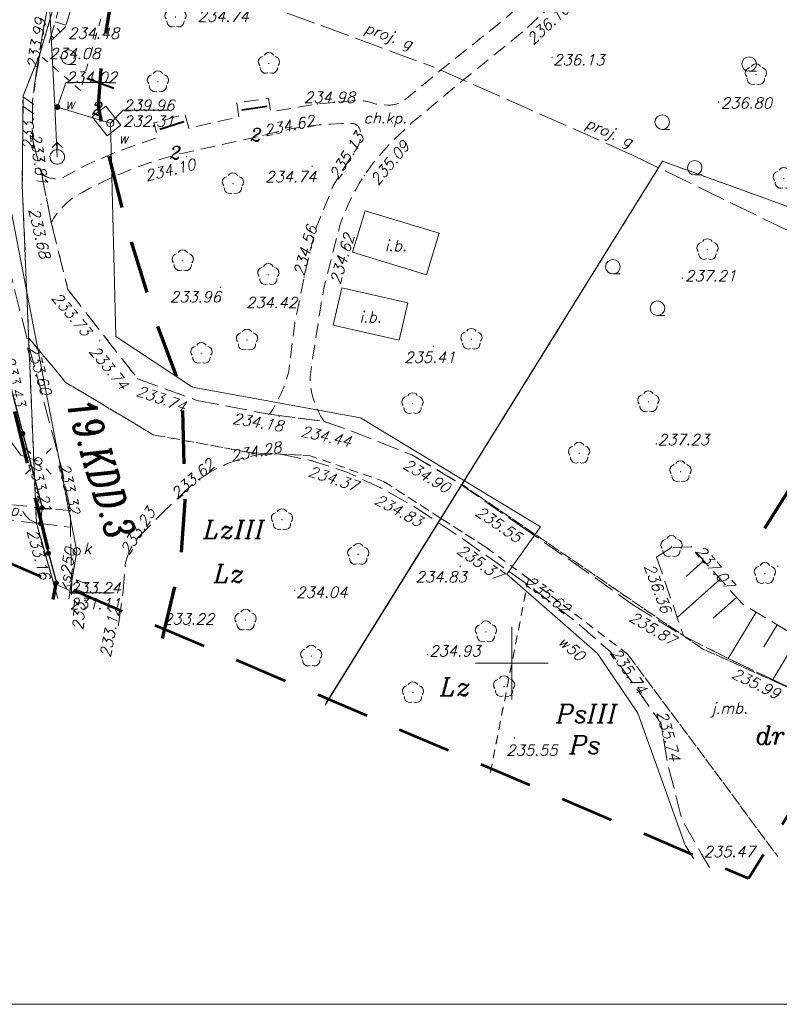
# Model space of a CAD drawing. Header units: metres. Extents: x 7436468 to 7436757, y 5552726 to 5552930.
# Tile 2 of 17: x 7436516 to 7436568, y 5552726 to 5552794. Entities that reach past the tile are written whole.
import ezdxf
from ezdxf.enums import TextEntityAlignment as Align

# ---------------------------------------------------------------- set-up
doc = ezdxf.new("R2010")
doc.units = ezdxf.units.M
doc.header["$MEASUREMENT"] = 0
for name, pattern in [('DGN Style 2', [6.105419, 3.663252, -2.442168]), ('DGN Style 6', [11.612508, 0.006105, -2.442168, 4.273794, -2.442168, 0.006105, -2.442168]), ('PRZER1-1', [1, 0.5, -0.5]), ('PRZER2-1', [1.5, 1, -0.5]), ('PRZER2_5-1', [1.75, 1.25, -0.5]), ('PRZER3-1', [2, 1.5, -0.5]), ('PRZER4-1', [2.5, 2, -0.5])]:
    doc.linetypes.add(name, pattern=pattern)
for name, color, linetype, lineweight in [('!! TABELKA', 7, 'Continuous', 9), ('BUBZ02', 7, 'Continuous', 13), ('BUIB12_03', 7, 'Continuous', 13), ('BUIB12_03_O', 7, 'Continuous', 13), ('EGBD03', 96, 'Continuous', 13), ('EGBK02', 96, 'Continuous', 13), ('EGBK02_O', 96, 'Continuous', 13), ('EGBP04', 96, 'Continuous', 13), ('EGBU01', 96, 'Continuous', 13), ('EGBU01_O', 96, 'Continuous', 13), ('KTCR02', 7, 'Continuous', 13), ('KTCR02_O', 7, 'Continuous', 13), ('KTJZ01', 7, 'Continuous', 13), ('KTJZ01_O', 7, 'Continuous', 13), ('KTOK04', 7, 'Continuous', 13), ('KTOK05_01', 7, 'Continuous', 30), ('LIN_linie_rozgraniczajace', 240, 'Continuous', 9), ('linie_zabudowy_nieprzekraczalne', 13, 'Continuous', 9), ('OBOP02', 96, 'Continuous', 13), ('opis_plan_miejscowy', 240, 'Continuous', 9), ('Pojedynczy_KRZEW', 7, 'Continuous', 9), ('RTPW02', 7, 'Continuous', 13), ('RTPW02_O', 7, 'Continuous', 13), ('SUBP', 7, 'Continuous', 13), ('SUPE04', 1, 'Continuous', 13), ('SUPG03', 52, 'Continuous', 13), ('SUPG03_O', 52, 'Continuous', 13), ('SUPK05', 36, 'Continuous', 13), ('SUPK05_O', 36, 'Continuous', 13), ('SUPS01_05', 36, 'Continuous', 9), ('SUPS01_05_O', 36, 'Continuous', 9), ('SUPS01_08', 5, 'Continuous', 9), ('SUPS01_08_O', 5, 'Continuous', 9), ('SUPW03', 5, 'Continuous', 13), ('SUPW03_O', 5, 'Continuous', 13), ('SUSM', 7, 'Continuous', 13), ('SUUS02', 18, 'Continuous', 13), ('SUUS15', 30, 'Continuous', 13), ('SUUS15_O', 30, 'Continuous', 13), ('SUUS22', 18, 'Continuous', 13), ('SUUS22_O', 18, 'Continuous', 13), ('SUUS25', 18, 'Continuous', 9), ('SUUS25_O', 18, 'Continuous', 9), ('Wyposażenie_placu_zabaw', 7, 'Continuous', 13), ('zakres opracowania', 7, 'Continuous', 9)]:
    doc.layers.add(name, color=color, linetype=linetype, lineweight=lineweight)
doc.styles.add('Arial', font='arial.ttf')
doc.styles.get("Standard").update_dxf_attribs({"font": 'txt.shx'})
doc.styles.add('Style-ITALIC_1250', font='ITALIC_1250.shx')

# ---------------------------------------------------------------- blocks, each defined once
blk = doc.blocks.new('GEPPGD1_2')
blk.add_hatch(color=0).paths.add_polyline_path([(0, -0.045), (-0.013906, -0.042798), (-0.02645, -0.036406), (-0.036406, -0.02645), (-0.042798, -0.013906), (-0.045, 0), (-0.042798, 0.013906), (-0.036406, 0.02645), (-0.02645, 0.036406), (-0.013906, 0.042798), (0, 0.045), (0.013906, 0.042798), (0.02645, 0.036406), (0.036406, 0.02645), (0.042798, 0.013906), (0.045, 0), (0.042798, -0.013906), (0.036406, -0.02645), (0.02645, -0.036406), (0.013906, -0.042798)], flags=16)
blk = doc.blocks.new('GUPWDT1')
at = {"color": 0, "flags": 128}
for points in [[(-0.353553, 0.646447), (0, 1), (0.353553, 0.646447)], [(0, 0.5), (0, 1)]]:
    blk.add_lwpolyline(points, dxfattribs=at)
blk.add_lwpolyline([(0, 0.5), (0.086824, 0.492404), (0.17101, 0.469846), (0.25, 0.433013), (0.321394, 0.383022), (0.383022, 0.321394), (0.433013, 0.25), (0.469846, 0.17101), (0.492404, 0.086824), (0.5, 0), (0.492404, -0.086824), (0.469846, -0.17101), (0.433013, -0.25), (0.377875, -0.32743), (0.309079, -0.393027), (0.229113, -0.444418), (0.140866, -0.479746), (0.047528, -0.497736), (-0.047528, -0.497736), (-0.140866, -0.479746), (-0.229113, -0.444418), (-0.309079, -0.393027), (-0.377875, -0.32743), (-0.433013, -0.25), (-0.4725, -0.163534), (-0.494911, -0.071157), (-0.499434, 0.023791), (-0.485906, 0.117879), (-0.454816, 0.207708), (-0.407288, 0.290028), (-0.34504, 0.361867), (-0.27032, 0.420627), (-0.185831, 0.464184), (-0.094626, 0.490964)], close=True, dxfattribs=at)
blk = doc.blocks.new('GUPWZA1')
blk.add_hatch(color=0).paths.add_polyline_path([(0, -0.2), (-0.051764, -0.193185), (-0.1, -0.173205), (-0.141421, -0.141421), (-0.173205, -0.1), (-0.193185, -0.051764), (-0.2, 0), (-0.193185, 0.051764), (-0.173205, 0.1), (-0.141421, 0.141421), (-0.1, 0.173205), (-0.051764, 0.193185), (0, 0.2), (0.051764, 0.193185), (0.1, 0.173205), (0.141421, 0.141421), (0.173205, 0.1), (0.193185, 0.051764), (0.2, 0), (0.193185, -0.051764), (0.173205, -0.1), (0.141421, -0.141421), (0.1, -0.173205), (0.051764, -0.193185)], flags=16)
blk = doc.blocks.new('GSPRDL1_1')
blk.add_hatch(color=0).paths.add_polyline_path([(0, -0.045), (-0.013906, -0.042798), (-0.02645, -0.036406), (-0.036406, -0.02645), (-0.042798, -0.013906), (-0.045, 0), (-0.042798, 0.013906), (-0.036406, 0.02645), (-0.02645, 0.036406), (-0.013906, 0.042798), (0, 0.045), (0.013906, 0.042798), (0.02645, 0.036406), (0.036406, 0.02645), (0.042798, 0.013906), (0.045, 0), (0.042798, -0.013906), (0.036406, -0.02645), (0.02645, -0.036406), (0.013906, -0.042798)], flags=16)
at = {"color": 0, "flags": 128}
for points in [[(-0.324277, 0.563333), (-0.240553, 0.662679), (-0.127956, 0.727494), (0, 0.75), (0.127956, 0.727494), (0.240553, 0.662679), (0.324277, 0.563333)], [(-0.635969, -0.134326), (-0.70458, -0.024001), (-0.731429, 0.103115), (-0.713292, 0.231763), (-0.652348, 0.346501), (-0.55591, 0.433559), (-0.435555, 0.482485)], [(0.435555, 0.482485), (0.55591, 0.433559), (0.652348, 0.346501), (0.713292, 0.231763), (0.731429, 0.103115), (0.70458, -0.024001), (0.635969, -0.134326)], [(-0.068773, -0.646351), (-0.194901, -0.677512), (-0.324092, -0.663766), (-0.440839, -0.606763), (-0.531129, -0.513345), (-0.584125, -0.394725), (-0.593465, -0.265141)], [(0.593465, -0.265141), (0.584125, -0.394725), (0.531129, -0.513345), (0.440839, -0.606763), (0.324092, -0.663766), (0.194901, -0.677512), (0.068773, -0.646351)]]:
    blk.add_lwpolyline(points, dxfattribs=at)
blk = doc.blocks.new('GUPWSH1')
blk.add_hatch(color=0).paths.add_polyline_path([(0, -0.045), (-0.011647, -0.043467), (-0.0225, -0.038971), (-0.03182, -0.03182), (-0.038971, -0.0225), (-0.043467, -0.011647), (-0.045, 0), (-0.043467, 0.011647), (-0.038971, 0.0225), (-0.03182, 0.03182), (-0.0225, 0.038971), (-0.011647, 0.043467), (0, 0.045), (0.011647, 0.043467), (0.0225, 0.038971), (0.03182, 0.03182), (0.038971, 0.0225), (0.043467, 0.011647), (0.045, 0), (0.043467, -0.011647), (0.038971, -0.0225), (0.03182, -0.03182), (0.0225, -0.038971), (0.011647, -0.043467)], flags=16)
blk = doc.blocks.new('GSPWPS1')
blk.add_hatch(color=0).paths.add_polyline_path([(0, -0.045), (-0.011647, -0.043467), (-0.0225, -0.038971), (-0.03182, -0.03182), (-0.038971, -0.0225), (-0.043467, -0.011647), (-0.045, 0), (-0.043467, 0.011647), (-0.038971, 0.0225), (-0.03182, 0.03182), (-0.0225, 0.038971), (-0.011647, 0.043467), (0, 0.045), (0.011647, 0.043467), (0.0225, 0.038971), (0.03182, 0.03182), (0.038971, 0.0225), (0.043467, 0.011647), (0.045, 0), (0.043467, -0.011647), (0.038971, -0.0225), (0.03182, -0.03182), (0.0225, -0.038971), (0.011647, -0.043467)], flags=16)
blk = doc.blocks.new('GUPWWZ1_1')
at = {"color": 0, "flags": 128}
blk.add_lwpolyline([(0, 0.25), (0.064705, 0.241481), (0.125, 0.216506), (0.176777, 0.176777), (0.216506, 0.125), (0.241481, 0.064705), (0.25, 0), (0.241481, -0.064705), (0.216506, -0.125), (0.176777, -0.176777), (0.125, -0.216506), (0.064705, -0.241481), (0, -0.25), (-0.064705, -0.241481), (-0.125, -0.216506), (-0.176777, -0.176777), (-0.216506, -0.125), (-0.241481, -0.064705), (-0.25, 0), (-0.241481, 0.064705), (-0.216506, 0.125), (-0.176777, 0.176777), (-0.125, 0.216506), (-0.064705, 0.241481)], close=True, dxfattribs=at)
blk = doc.blocks.new('GUPKSD1_1')
at = {"color": 0, "flags": 128}
blk.add_lwpolyline([(0, 0.25), (0.064705, 0.241481), (0.125, 0.216506), (0.176777, 0.176777), (0.216506, 0.125), (0.241481, 0.064705), (0.25, 0), (0.241481, -0.064705), (0.216506, -0.125), (0.176777, -0.176777), (0.125, -0.216506), (0.064705, -0.241481), (0, -0.25), (-0.064705, -0.241481), (-0.125, -0.216506), (-0.176777, -0.176777), (-0.216506, -0.125), (-0.241481, -0.064705), (-0.25, 0), (-0.241481, 0.064705), (-0.216506, 0.125), (-0.176777, 0.176777), (-0.125, 0.216506), (-0.064705, 0.241481)], close=True, dxfattribs=at)
blk = doc.blocks.new('GUPKSH1')
blk.add_hatch(color=0).paths.add_polyline_path([(0, -0.045), (-0.011647, -0.043467), (-0.0225, -0.038971), (-0.03182, -0.03182), (-0.038971, -0.0225), (-0.043467, -0.011647), (-0.045, 0), (-0.043467, 0.011647), (-0.038971, 0.0225), (-0.03182, 0.03182), (-0.0225, 0.038971), (-0.011647, 0.043467), (0, 0.045), (0.011647, 0.043467), (0.0225, 0.038971), (0.03182, 0.03182), (0.038971, 0.0225), (0.043467, 0.011647), (0.045, 0), (0.043467, -0.011647), (0.038971, -0.0225), (0.03182, -0.03182), (0.0225, -0.038971), (0.011647, -0.043467)], flags=16)
blk = doc.blocks.new('GUPISL1_10')
at = {"color": 0, "flags": 128}
for points in [[(-0.883883, 0.883883), (-0.53033, 0.53033)], [(0.883883, 0.883883), (0.53033, 0.53033)], [(-0.883883, -0.883883), (-0.53033, -0.53033)], [(0.883883, -0.883883), (0.53033, -0.53033)]]:
    blk.add_lwpolyline(points, dxfattribs=at)
blk.add_lwpolyline([(0, 0.25), (0.085505, 0.234922), (0.160697, 0.19151), (0.216507, 0.125), (0.241482, 0.064705), (0.25, 0), (0.241482, -0.064705), (0.216507, -0.125), (0.170042, -0.183262), (0.10847, -0.225242), (0.03726, -0.247207), (-0.03726, -0.247207), (-0.10847, -0.225242), (-0.170042, -0.183262), (-0.216507, -0.125), (-0.243732, -0.05563), (-0.2493, 0.018682), (-0.232718, 0.091335), (-0.195458, 0.155872), (-0.14083, 0.20656), (-0.07369, 0.238893)], close=True, dxfattribs=at)
blk = doc.blocks.new('GSLKOG1')
blk.add_hatch(color=0).paths.add_polyline_path([(0, -0.175), (-0.045293, -0.169037), (-0.0875, -0.151554), (-0.123744, -0.123744), (-0.151554, -0.0875), (-0.169037, -0.045293), (-0.175, 0), (-0.169037, 0.045293), (-0.151554, 0.0875), (-0.123744, 0.123744), (-0.0875, 0.151554), (-0.045293, 0.169037), (0, 0.175), (0.045293, 0.169037), (0.0875, 0.151554), (0.123744, 0.123744), (0.151554, 0.0875), (0.169037, 0.045293), (0.175, 0), (0.169037, -0.045293), (0.151554, -0.0875), (0.123744, -0.123744), (0.0875, -0.151554), (0.045293, -0.169037)], flags=16)
blk = doc.blocks.new('GSLKOG2')
blk.add_hatch(color=0).paths.add_polyline_path([(0, -0.175), (-0.045293, -0.169037), (-0.0875, -0.151554), (-0.123744, -0.123744), (-0.151554, -0.0875), (-0.169037, -0.045293), (-0.175, 0), (-0.169037, 0.045293), (-0.151554, 0.0875), (-0.123744, 0.123744), (-0.0875, 0.151554), (-0.045293, 0.169037), (0, 0.175), (0.045293, 0.169037), (0.0875, 0.151554), (0.123744, 0.123744), (0.151554, 0.0875), (0.169037, 0.045293), (0.175, 0), (0.169037, -0.045293), (0.151554, -0.0875), (0.123744, -0.123744), (0.0875, -0.151554), (0.045293, -0.169037)], flags=16)
blk = doc.blocks.new('GSLKFU1')
at = {"color": 0, "flags": 128}
blk.add_lwpolyline([(0, 0), (-0.012833, -0.195789), (-0.051111, -0.388229), (-0.114181, -0.574025), (-0.200962, -0.75), (-0.30997, -0.913142), (-0.43934, -1.06066), (-0.586858, -1.19003), (-0.75, -1.299038)], dxfattribs=at)
blk = doc.blocks.new('941_1')
at = {"layer": 'Pojedynczy_KRZEW', "color": 7, "linetype": 'Continuous', "lineweight": 13}
blk.add_line((0, -0.005), (0.005, -0.005), dxfattribs=at)
blk.add_circle((0, 0), 0.005, dxfattribs=at)

msp = doc.modelspace()

# ---------------------------------------------------------------- linework, layer by layer
at = {"layer": '!! TABELKA', "color": 7, "linetype": 'Continuous', "lineweight": 9}
msp.add_line((7436547.5, 5552750), (7436552.5, 5552750), dxfattribs=at)
at = {"layer": '!! TABELKA', "color": 7, "linetype": 'Continuous', "lineweight": 13, "flags": 128}
msp.add_lwpolyline([(7436757.379, 5552726.491), (7436757.379, 5552929.518), (7436468.472, 5552929.518), (7436468.472, 5552726.491)], close=True, dxfattribs=at)
at = {"layer": '!! TABELKA', "color": 7, "linetype": 'Continuous', "lineweight": 9, "flags": 128}
msp.add_lwpolyline([(7436550, 5552747.5), (7436550, 5552752.5)], dxfattribs=at)
at = {"layer": 'BUBZ02', "color": 7, "linetype": 'PRZER2_5-1', "lineweight": 13}
for points in [[(7436542.14, 5552861.5), (7436543.33, 5552860.07), (7436540.26, 5552851.11), (7436534.95, 5552838.56), (7436531.19, 5552827.8), (7436528.23, 5552818.86), (7436523.23, 5552802.02), (7436521.17, 5552800.21), (7436519.22, 5552793.84), (7436518.11, 5552792.75), (7436520.26, 5552800.5), (7436521.48, 5552802.57), (7436522.2, 5552803.52), (7436523.88, 5552808.21), (7436525.75, 5552814.44), (7436527.23, 5552819.18), (7436530.16, 5552827.99), (7436533.86, 5552839), (7436538.57, 5552851.93)], [(7436592.54, 5552744.83), (7436589.42, 5552743.75), (7436585.46, 5552744.56), (7436581.31, 5552746.24), (7436576.47, 5552747.69), (7436565.89, 5552754.08), (7436562.37, 5552758.01), (7436561.01, 5552757.97), (7436559.97, 5552757.3), (7436561.83, 5552751.87), (7436565.29, 5552750.13), (7436573.69, 5552746.18), (7436580.26, 5552742.8), (7436586.33, 5552740.23), (7436589.59, 5552739.43), (7436590.11, 5552740.62)]]:
    msp.add_lwpolyline(points, close=True, dxfattribs=at)
at = {"layer": 'BUBZ02', "color": 7, "linetype": 'Continuous', "lineweight": 13, "flags": 128}
for points in [[(7436519.254, 5552793.951), (7436518.507, 5552794.18)], [(7436518.866, 5552793.493), (7436518.652, 5552793.711)], [(7436518.43, 5552793.064), (7436518.248, 5552793.249)], [(7436563.221, 5552757.059), (7436562.009, 5552755.973)], [(7436564.356, 5552755.793), (7436561.395, 5552753.141)], [(7436565.49, 5552754.527), (7436563.882, 5552753.087)], [(7436566.831, 5552753.511), (7436564.906, 5552750.323)], [(7436568.286, 5552752.633), (7436567.366, 5552751.109)], [(7436569.741, 5552751.754), (7436567.993, 5552748.859)]]:
    msp.add_lwpolyline(points, dxfattribs=at)
at = {"layer": 'BUIB12_03', "color": 7, "linetype": 'Continuous', "lineweight": 13, "flags": 128}
for points in [[(7436539.01, 5552778.31), (7436539.88, 5552781.17), (7436544.98, 5552779.62), (7436544.11, 5552776.76)], [(7436538.27, 5552775.85), (7436542.82, 5552774.81), (7436542.23, 5552772.25), (7436537.68, 5552773.29)]]:
    msp.add_lwpolyline(points, close=True, dxfattribs=at)
at = {"layer": 'EGBD03', "color": 3, "linetype": 'Continuous', "lineweight": 13, "flags": 128}
for points in [[(7436558.522, 5552915.46), (7436556.75, 5552908.94), (7436555.62, 5552905.87), (7436552.66, 5552897.81), (7436551.59, 5552892.97), (7436551.63, 5552889.11), (7436548.67, 5552878.35), (7436540.41, 5552856.74), (7436531.21, 5552832.63), (7436520.44, 5552802.09), (7436517.44, 5552791.9), (7436516.31, 5552789.09), (7436516.25, 5552782.93), (7436517.22, 5552759.65), (7436518.543, 5552755.035)], [(7436518.539, 5552755.049), (7436517.22, 5552759.65), (7436516.25, 5552782.93), (7436516.31, 5552789.09), (7436517.44, 5552791.9), (7436520.44, 5552802.09), (7436531.21, 5552832.63), (7436540.41, 5552856.74), (7436548.67, 5552878.35), (7436553.22, 5552881.91), (7436579.3, 5552875.19), (7436604.81, 5552869.9), (7436607.16, 5552869.49), (7436581.23, 5552804.95), (7436569.63, 5552781.23), (7436560.39, 5552784.57), (7436537.117, 5552747.104)], [(7436537.208, 5552747.251), (7436560.39, 5552784.57), (7436569.63, 5552781.23), (7436581.23, 5552804.95), (7436607.16, 5552869.49), (7436616.68, 5552867.84), (7436638.604, 5552862.46)]]:
    msp.add_lwpolyline(points, dxfattribs=at)
at = {"layer": 'EGBK02', "color": 3, "linetype": 'PRZER1-1', "lineweight": 13}
msp.add_lwpolyline([(7436521.05, 5552792.24), (7436520.26, 5552789.46), (7436517.44, 5552791.9), (7436520.44, 5552802.09), (7436531.21, 5552832.63), (7436540.41, 5552856.74), (7436548.67, 5552878.35), (7436553.22, 5552881.91), (7436554.17, 5552881.67), (7436552.08, 5552875.38), (7436539.41, 5552843.68), (7436524.92, 5552805.94)], close=True, dxfattribs=at)
for points in [[(7436574.043, 5552746.059), (7436563.17, 5552750.97), (7436547.56, 5552761.62), (7436546.56, 5552762.3), (7436560.39, 5552784.57), (7436569.63, 5552781.23), (7436577.22, 5552796.74), (7436580.19, 5552795.27), (7436607.631, 5552785.853)], [(7436518.709, 5552754.457), (7436517.22, 5552759.65), (7436516.69, 5552772.42), (7436519.24, 5552769.34), (7436525.28, 5552765.73), (7436532.01, 5552764.49), (7436536.09, 5552764.29), (7436541.16, 5552762.52), (7436545.11, 5552759.97), (7436548.27, 5552757.94), (7436551.14, 5552755.82), (7436548.503, 5552742.384)], [(7436548.518, 5552742.461), (7436551.14, 5552755.82), (7436558, 5552750.6), (7436568.333, 5552736.67)]]:
    msp.add_lwpolyline(points, dxfattribs=at)
at = {"layer": 'EGBU01', "color": 3, "linetype": 'PRZER1-1', "lineweight": 13}
for points in [[(7436558.742, 5552916.269), (7436556.75, 5552908.94), (7436555.62, 5552905.87), (7436552.66, 5552897.81), (7436551.59, 5552892.97), (7436551.63, 5552889.11), (7436548.67, 5552878.35), (7436540.41, 5552856.74), (7436531.21, 5552832.63), (7436520.44, 5552802.09), (7436517.44, 5552791.9), (7436516.31, 5552789.09), (7436516.25, 5552782.93), (7436516.69, 5552772.42), (7436517.22, 5552759.65), (7436518.561, 5552754.974)], [(7436573.957, 5552746.097), (7436563.17, 5552750.97), (7436547.56, 5552761.62), (7436546.56, 5552762.3), (7436560.39, 5552784.57), (7436569.63, 5552781.23), (7436577.22, 5552796.74), (7436580.19, 5552795.27), (7436607.119, 5552786.029)], [(7436568.061, 5552737.038), (7436558, 5552750.6), (7436551.14, 5552755.82), (7436548.27, 5552757.94), (7436545.11, 5552759.97), (7436541.16, 5552762.52), (7436536.09, 5552764.29), (7436532.01, 5552764.49), (7436525.28, 5552765.73), (7436519.24, 5552769.34), (7436516.69, 5552772.42), (7436516.25, 5552782.93), (7436516.31, 5552789.09), (7436517.44, 5552791.9), (7436516.95, 5552788.73), (7436516.964, 5552786.062), (7436517.59, 5552783.67), (7436518.25, 5552780.35), (7436519.393, 5552775.743), (7436524.19, 5552769.588), (7436528.292, 5552768.096), (7436533.28, 5552767.14), (7436537.05, 5552766.65), (7436538.907, 5552765.996), (7436543.098, 5552764.351), (7436546.56, 5552762.3), (7436547.56, 5552761.62), (7436563.17, 5552750.97), (7436573.752, 5552746.19)], [(7436518.616, 5552754.78), (7436517.22, 5552759.65), (7436516.69, 5552772.42), (7436519.24, 5552769.34), (7436525.28, 5552765.73), (7436532.01, 5552764.49), (7436536.09, 5552764.29), (7436541.16, 5552762.52), (7436545.11, 5552759.97), (7436537.202, 5552747.239)], [(7436537.198, 5552747.232), (7436545.11, 5552759.97), (7436548.27, 5552757.94), (7436551.14, 5552755.82), (7436548.543, 5552742.588)], [(7436548.52, 5552742.473), (7436551.14, 5552755.82), (7436558, 5552750.6), (7436567.964, 5552737.168)]]:
    msp.add_lwpolyline(points, dxfattribs=at)
for points in [[(7436548.67, 5552878.35), (7436553.22, 5552881.91), (7436554.17, 5552881.67), (7436552.08, 5552875.38), (7436545.438, 5552858.761), (7436539.41, 5552843.68), (7436524.92, 5552805.94), (7436521.05, 5552792.24), (7436520.26, 5552789.46), (7436517.44, 5552791.9), (7436520.44, 5552802.09), (7436531.21, 5552832.63), (7436540.41, 5552856.74)], [(7436545.438, 5552858.761), (7436539.41, 5552843.68), (7436524.92, 5552805.94), (7436521.05, 5552792.24), (7436520.26, 5552789.46), (7436517.44, 5552791.9), (7436516.95, 5552788.73), (7436516.964, 5552786.062), (7436517.59, 5552783.67), (7436518.25, 5552780.35), (7436519.393, 5552775.743), (7436524.19, 5552769.588), (7436528.292, 5552768.096), (7436533.28, 5552767.14), (7436537.05, 5552766.65), (7436538.907, 5552765.996), (7436543.098, 5552764.351), (7436546.56, 5552762.3), (7436560.39, 5552784.57), (7436569.63, 5552781.23), (7436577.22, 5552796.74), (7436581.23, 5552804.95), (7436591.5, 5552830.51), (7436596.668, 5552843.376)]]:
    msp.add_lwpolyline(points, close=True, dxfattribs=at)
at = {"layer": 'KTCR02', "color": 7, "linetype": 'PRZER2-1', "lineweight": 13, "flags": 128}
for points in [[(7436517.59, 5552783.67, 0.160918), (7436518.89, 5552783.37), (7436520.83, 5552784.4), (7436522.76, 5552785.23), (7436525.6, 5552786.22), (7436525.32, 5552787.22), (7436527.47, 5552787.83), (7436527.73, 5552786.85), (7436529.44, 5552787.25), (7436531.18, 5552787.61), (7436531.03, 5552788.59), (7436533.22, 5552788.9), (7436533.39, 5552787.99), (7436536.58, 5552788.51), (7436539.2, 5552788.76, -0.100184), (7436540.66, 5552788.5), (7436541.44, 5552788.44, 0.144568), (7436542.53, 5552788.73), (7436545.37, 5552791.07), (7436549.53, 5552794.39), (7436552.46, 5552797.1), (7436554.16, 5552799.02), (7436555.93, 5552801.73), (7436557.08, 5552804.48), (7436557.94, 5552806.51), (7436558.53, 5552808.36), (7436564.34, 5552819.2), (7436568.95, 5552827.84), (7436569.25, 5552829.86), (7436569.29, 5552832.56), (7436569.44, 5552834.36), (7436569.51, 5552835.83), (7436569.9, 5552837.67), (7436570.4, 5552839.9, 0.184786), (7436570.15, 5552843.14), (7436569, 5552844.59), (7436567.73, 5552845.68), (7436565.86, 5552847.08), (7436563.2, 5552848.76, 0.23009), (7436560.43, 5552849.67, 0.155757), (7436558.1, 5552847.79, -0.344458), (7436554.326, 5552847.904), (7436553.17, 5552847.3), (7436552.12, 5552849.31), (7436553.244, 5552849.897, -0.402501), (7436555.837, 5552853.288), (7436556.15, 5552854.5), (7436558.28, 5552853.95), (7436557.985, 5552852.806), (7436560.6, 5552851.82), (7436563.87, 5552850.17), (7436565.36, 5552849.32), (7436565.96, 5552850.2), (7436567.8, 5552848.92), (7436567.22, 5552848.09), (7436567.98, 5552847.39), (7436568.52, 5552846.98), (7436570.29, 5552845.52), (7436571.58, 5552844.4, 0.172709), (7436573.46, 5552843.78), (7436576.17, 5552844.22), (7436578.4, 5552844.32), (7436579.28, 5552844.36), (7436579.29, 5552845.35), (7436581.54, 5552845.39), (7436581.549, 5552844.378), (7436583.96, 5552844.24), (7436586.19, 5552843.94), (7436589.421, 5552843.203), (7436589.74, 5552844.36), (7436591.88, 5552843.77), (7436591.589, 5552842.716, -0.306548), (7436592.89, 5552839.39), (7436592.064, 5552837.945), (7436592.58, 5552836.82), (7436590.64, 5552835.93), (7436590.128, 5552837.046, -0.365408), (7436586.869, 5552839.359), (7436586.77, 5552840.16, 0.250003), (7436584.72, 5552842.48), (7436583.27, 5552842.73), (7436581.57, 5552842.81), (7436579.1, 5552842.81), (7436576.15, 5552842.66, 0.112014), (7436574.04, 5552842.13, 0.182837), (7436572.11, 5552840.15), (7436571.65, 5552838.64), (7436571.3, 5552836.89), (7436571.08, 5552835.59), (7436570.93, 5552833.98), (7436570.84, 5552832.96), (7436570.83, 5552830.25, -0.08799), (7436570.26, 5552827.04), (7436566.44, 5552819.99), (7436566.43, 5552819.55), (7436566.86, 5552819.03), (7436566.19, 5552817.76), (7436565.49, 5552817.79), (7436565.17, 5552817.49), (7436559.91, 5552807.71), (7436559.36, 5552806.34), (7436559.12, 5552805.35), (7436558.5, 5552803.98), (7436557.31, 5552801.16), (7436555.52, 5552798.32), (7436553.68, 5552796.19), (7436550.72, 5552793.47), (7436546.46, 5552790.02), (7436543.06, 5552787.19), (7436541.94, 5552786.12, 0.117475), (7436538.17, 5552780.25), (7436537.05, 5552775.92), (7436536.22, 5552770.76), (7436536.09, 5552769.7, 0.148328), (7436537.05, 5552766.65), (7436533.28, 5552767.14, 0.096006), (7436534.62, 5552770.12), (7436535.03, 5552773.43), (7436535.68, 5552776.61), (7436536.45, 5552779.86), (7436537.69, 5552782.9), (7436539.13, 5552785.22, 0.209956), (7436539.56, 5552786.55, 0.339154), (7436539.08, 5552787.18, 0.07023), (7436532.85, 5552786.35), (7436527.34, 5552785.14, 0.068939), (7436519.99, 5552782.21, 0.130633), (7436518.25, 5552780.35)], [(7436519.56, 5552760.51), (7436517.61, 5552760.7), (7436511.81, 5552761.28, 0.048259), (7436511.67, 5552761.62, 0.085382), (7436511.44, 5552761.96, 0.104778), (7436511.03, 5552762.24, 0.083315), (7436510.59, 5552762.33, 0.073967), (7436510.14, 5552762.27, 0.095343), (7436509.74, 5552762.09, 0.10235), (7436509.38, 5552761.68, 0.103923), (7436509.22, 5552761.22, 0.092699), (7436509.26, 5552760.73, 0.081329), (7436509.48, 5552760.28, 0.103191), (7436509.81, 5552759.94, 0.086423), (7436510.25, 5552759.76, 0.098192), (7436510.73, 5552759.74, 0.166667), (7436511.57, 5552760.22), (7436517.51, 5552759.61), (7436519.57, 5552759.36)]]:
    msp.add_lwpolyline(points, format="xyb", close=True, dxfattribs=at)
at = {"layer": 'KTJZ01', "color": 7, "linetype": 'PRZER3-1', "lineweight": 13, "flags": 128}
for points in [[(7436519.633, 5552754.713, 0.003531), (7436519.66, 5552755.46), (7436519.57, 5552759.36), (7436519.56, 5552760.51), (7436518.99, 5552763.33), (7436516.69, 5552771.93), (7436513.71, 5552783.55, -0.080125), (7436513.57, 5552789.24), (7436514.06, 5552792.69), (7436514.9, 5552797), (7436515.87, 5552800.92), (7436516.85, 5552804.38), (7436518.79, 5552810.06), (7436518.69, 5552810.37), (7436517.92, 5552810.96), (7436520.02, 5552816.98), (7436520.35, 5552818.01), (7436520.84, 5552819.52), (7436522.98, 5552825.72), (7436523.66, 5552825.77), (7436524.43, 5552826.03), (7436526.93, 5552833.08), (7436529.36, 5552840.2), (7436529.69, 5552842.01), (7436529.72, 5552843.92), (7436530.33, 5552845.51), (7436535.01, 5552857.59), (7436539.38, 5552869.94), (7436542.42, 5552877.04), (7436543.47, 5552879.81), (7436544.89, 5552884.24), (7436546.87, 5552890.67), (7436547.58, 5552893.42), (7436548.42, 5552896.14), (7436548.31, 5552896.37), (7436551.19, 5552904.54), (7436551.42, 5552904.66), (7436553.86, 5552911.02), (7436553.98, 5552911.43), (7436553.69, 5552911.54), (7436554.04, 5552912.49), (7436554.35, 5552912.41), (7436555.32, 5552915.48), (7436555.709, 5552916.699)], [(7436563.611, 5552735.922), (7436563.09, 5552736.81), (7436561.74, 5552739.17), (7436560.72, 5552743.13), (7436560.27, 5552745.87), (7436556.79, 5552750.78), (7436554.32, 5552752.93), (7436550.84, 5552755.58), (7436546.68, 5552758.51), (7436543.43, 5552760.68), (7436540.95, 5552762.08), (7436538.62, 5552763.16), (7436536.21, 5552763.94), (7436533.75, 5552764.46, 0.169316), (7436527.85, 5552762.2), (7436525.86, 5552760.3), (7436524.63, 5552759.04, 0.191014), (7436523.32, 5552756.54), (7436523.17, 5552754.73), (7436522.87, 5552752.61), (7436522.798, 5552752.249)]]:
    msp.add_lwpolyline(points, format="xyb", dxfattribs=at)
at = {"layer": 'KTJZ01', "color": 7, "linetype": 'PRZER3-1', "lineweight": 13}
msp.add_lwpolyline([(7436518.4, 5552797.17), (7436517.73, 5552793.84), (7436517.24, 5552790.77), (7436516.95, 5552788.73), (7436516.964, 5552786.062), (7436517.59, 5552783.67), (7436518.25, 5552780.35), (7436519.393, 5552775.743), (7436524.19, 5552769.588), (7436528.292, 5552768.096), (7436533.28, 5552767.14), (7436537.05, 5552766.65), (7436538.907, 5552765.996), (7436543.1, 5552764.35), (7436546.49, 5552762.31), (7436550.59, 5552759.45), (7436554.08, 5552757.05), (7436558.37, 5552753.99), (7436561.83, 5552751.87), (7436565.29, 5552750.13), (7436573.69, 5552746.18), (7436576.975, 5552744.49)], dxfattribs=at)
at = {"layer": 'KTOK04', "color": 7, "linetype": 'Continuous', "lineweight": 13, "flags": 128}
msp.add_lwpolyline([(7436517.61, 5552760.7), (7436517.51, 5552759.61)], dxfattribs=at)
at = {"layer": 'KTOK05_01', "color": 7, "linetype": 'Continuous', "lineweight": 30, "flags": 128}
for points in [[(7436515.46, 5552803.61), (7436514.98, 5552802.12), (7436511.75, 5552785.48), (7436511.84, 5552783.25), (7436514.96, 5552770.93), (7436517.61, 5552760.7)], [(7436517.51, 5552759.61), (7436518.6, 5552755.52)], [(7436518.473, 5552754.854), (7436518.6, 5552755.52)]]:
    msp.add_lwpolyline(points, dxfattribs=at)
at = {"layer": 'LIN_linie_rozgraniczajace', "color": 9, "linetype": 'DGN Style 2', "lineweight": 70, "flags": 128}
for points in [[(7436525.905, 5552751.691), (7436527.154, 5552756.853), (7436527.485, 5552761.167), (7436527.285, 5552768.725), (7436525.459, 5552773.559), (7436523.482, 5552779.981), (7436522.035, 5552785.727), (7436521.515, 5552788.37), (7436521.775, 5552792.034), (7436522.38, 5552795.562), (7436522.985, 5552799.09), (7436523.953, 5552802.515), (7436524.92, 5552805.94), (7436528.543, 5552815.375), (7436532.165, 5552824.81), (7436535.788, 5552834.245), (7436539.41, 5552843.68), (7436545.745, 5552859.53), (7436550.798, 5552872.174)], [(7436515.305, 5552803.127), (7436514.99, 5552802.13), (7436511.69, 5552785.43), (7436511.89, 5552783.29), (7436518.56, 5552755.5), (7436518.365, 5552754.389)]]:
    msp.add_lwpolyline(points, dxfattribs=at)
at = {"layer": 'linie_zabudowy_nieprzekraczalne', "color": 9, "linetype": 'DGN Style 6', "lineweight": 70, "flags": 128}
msp.add_lwpolyline([(7436598.149, 5552758.783), (7436575.908, 5552772.765), (7436567.385, 5552759.208), (7436592.266, 5552743.567)], dxfattribs=at)
at = {"layer": 'SUBP', "color": 152, "linetype": 'Continuous', "lineweight": 13, "flags": 128}
msp.add_lwpolyline([(7436521.07, 5552787.64), (7436522.02, 5552788.38), (7436523.04, 5552787.07), (7436522.09, 5552786.33)], close=True, dxfattribs=at)
at = {"layer": 'SUPE04', "color": 1, "linetype": 'Continuous', "lineweight": 13, "flags": 128}
msp.add_lwpolyline([(7436502.51, 5552771.92), (7436507.86, 5552771.43), (7436510.1, 5552771.11), (7436512.5, 5552769.3), (7436516.16, 5552764.32), (7436517.36, 5552763.91)], dxfattribs=at)
at = {"layer": 'SUPG03', "color": 2, "linetype": 'PRZER4-1', "lineweight": 13}
for points in [[(7436527.482, 5552797.383), (7436544.638, 5552791.052)], [(7436558.311, 5552785.005), (7436544.605, 5552791.067)], [(7436558.311, 5552785.005), (7436590.267, 5552769.464)]]:
    msp.add_lwpolyline(points, dxfattribs=at)
at = {"layer": 'SUPK05', "color": 14, "linetype": 'Continuous', "lineweight": 13, "flags": 128}
msp.add_lwpolyline([(7436519.47, 5552754.431), (7436520.01, 5552757.69), (7436514.14, 5552787.96), (7436517.09, 5552803.85), (7436523.52, 5552822.92), (7436531.38, 5552844.14), (7436542.14, 5552874.24), (7436545.47, 5552884.11), (7436582.21, 5552874.98), (7436618.75, 5552867.25), (7436638.396, 5552862.777)], dxfattribs=at)
at = {"layer": 'SUPS01_05_O', "color": 14, "linetype": 'Continuous', "lineweight": 13, "flags": 128}
msp.add_lwpolyline([(7436520.01, 5552757.69), (7436519.512, 5552754.835), (7436522.592, 5552754.835)], dxfattribs=at)
at = {"layer": 'SUPS01_08_O', "color": 152, "linetype": 'Continuous', "lineweight": 13, "flags": 128}
for points in [[(7436518.67, 5552788.31), (7436519.25, 5552790.007), (7436522.33, 5552790.007)], [(7436522.32, 5552787.2), (7436523.205, 5552788.088), (7436526.285, 5552788.087)]]:
    msp.add_lwpolyline(points, dxfattribs=at)
at = {"layer": 'SUPW03', "color": 152, "linetype": 'Continuous', "lineweight": 13, "flags": 128}
for points in [[(7436550.02, 5552887.68), (7436544.61, 5552869.99), (7436541.81, 5552861.7), (7436538.9, 5552853.91), (7436530.27, 5552830.14), (7436525.9, 5552818.49), (7436522.03, 5552807.55), (7436518.06, 5552796.71), (7436518.5, 5552788.36), (7436518.66, 5552784.87)], [(7436518.5, 5552788.36), (7436518.67, 5552788.31), (7436522.32, 5552787.2), (7436522.69, 5552772.51), (7436527.98, 5552769.01), (7436539.56, 5552766.89), (7436551.98, 5552759.39), (7436549.65, 5552756.13), (7436555.9, 5552750.67), (7436558.68, 5552746.54), (7436561.94, 5552737.45), (7436562.532, 5552736.519)]]:
    msp.add_lwpolyline(points, dxfattribs=at)
at = {"layer": 'Wyposażenie_placu_zabaw', "color": 4, "linetype": 'Continuous', "lineweight": 40}
for p, q in [((7436522.56, 5552789.58), (7436520.76, 5552790.26)), ((7436533.126, 5552788.357), (7436531.395, 5552788.103)), ((7436527.38, 5552787.3), (7436525.72, 5552786.76))]:
    msp.add_line(p, q, dxfattribs=at)
at = {"layer": 'zakres opracowania', "color": 190, "linetype": 'DGN Style 2', "lineweight": 53, "flags": 128}
msp.add_lwpolyline([(7436531.014, 5552921.986), (7436649.747, 5552890.718), (7436587.955, 5552741.704), (7436573.728, 5552747.06), (7436566.299, 5552735.162), (7436479.463, 5552772.188), (7436485.404, 5552797.373)], close=True, dxfattribs=at)

# ---------------------------------------------------------------- block references
at = {"layer": 'EGBP04', "color": 7, "linetype": 'Continuous', "lineweight": 13}
for p in [(7436517.44, 5552791.9), (7436516.31, 5552789.09), (7436560.39, 5552784.57), (7436516.25, 5552782.93), (7436517.22, 5552759.65)]:
    msp.add_blockref('GEPPGD1_2', p, dxfattribs=at)
at = {"layer": 'KTOK04', "color": 7, "linetype": 'Continuous', "lineweight": 13, "rotation": 264.75818002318}
msp.add_blockref('GSLKFU1', (7436517.51, 5552759.61), dxfattribs=at)
at = {"layer": 'KTOK05_01', "color": 7, "linetype": 'Continuous', "lineweight": 30}
for name, p, rotation in [('GSLKOG2', (7436516.285, 5552765.815), 284.5227922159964), ('GSLKOG2', (7436516.285, 5552765.815), 284.5227922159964), ('GSLKOG1', (7436517.61, 5552760.7), 284.5227922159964), ('GSLKOG1', (7436517.51, 5552759.61), 284.922697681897), ('GSLKOG2', (7436518.055, 5552757.565), 284.922697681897), ('GSLKOG2', (7436518.055, 5552757.565), 284.922697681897), ('GSLKOG1', (7436518.6, 5552755.52), 284.922697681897), ('GSLKOG1', (7436518.6, 5552755.52), 79.21570213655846)]:
    msp.add_blockref(name, p, dxfattribs=dict(at, rotation=rotation))
at = {"layer": 'OBOP02', "color": 3, "linetype": 'Continuous', "lineweight": 13}
for p in [(7436526.81, 5552794.51), (7436533.25, 5552791.31), (7436566.82, 5552790.54), (7436525.6, 5552790.05), (7436530.77, 5552783.03), (7436568.74, 5552783.39), (7436563.48, 5552778.49), (7436527.31, 5552777.72), (7436533.21, 5552776.77), (7436531.74, 5552772.26), (7436547.21, 5552772.31), (7436528.6, 5552771.34), (7436543.15, 5552767.88), (7436559.41, 5552768), (7436554.63, 5552764.46), (7436561.62, 5552763.19), (7436534.15, 5552759.88), (7436561, 5552758.03), (7436539.41, 5552757.49), (7436567.44, 5552756.17), (7436531.64, 5552752.96), (7436548.21, 5552752.15), (7436536.17, 5552750.48), (7436543.18, 5552747.96), (7436549.46, 5552748.38)]:
    msp.add_blockref('GSPRDL1_1', p, dxfattribs=at)
at = {"layer": 'Pojedynczy_KRZEW', "color": 7, "linetype": 'Continuous', "lineweight": 13, "xscale": 100, "yscale": 100, "zscale": 100}
for p in [(7436519.43, 5552791.75), (7436566.35, 5552791.27), (7436560.36, 5552787.27), (7436562.6, 5552784.13), (7436556.96, 5552777.31), (7436560.03, 5552774.45)]:
    msp.add_blockref('941_1', p, dxfattribs=at)
at = {"layer": 'RTPW02', "color": 7, "linetype": 'Continuous', "lineweight": 13}
for p in [(7436519.22, 5552793.84), (7436550.72, 5552793.47), (7436518.11, 5552792.75), (7436552.77, 5552791.75), (7436517.24, 5552790.77), (7436536.58, 5552788.51), (7436564.26, 5552788.65), (7436516.88, 5552786.49), (7436516.964, 5552786.062), (7436532.85, 5552786.35), (7436539.13, 5552785.22), (7436527.58, 5552784.89), (7436536.23, 5552784.23), (7436539.83, 5552783.59), (7436517.55, 5552781.62), (7436535.68, 5552776.61), (7436561.75, 5552776.53), (7436519.393, 5552775.743), (7436529.91, 5552775.89), (7436537.05, 5552775.92), (7436534.81, 5552774.57), (7436521.58, 5552772.22), (7436516.69, 5552771.93), (7436544.6, 5552771.83), (7436524.19, 5552769.588), (7436533.96, 5552766.99), (7436537.16, 5552766.61), (7436559.96, 5552765.1), (7436533.75, 5552764.46), (7436543.1, 5552764.35), (7436536.21, 5552763.94), (7436527.85, 5552762.2), (7436540.95, 5552762.08), (7436517.61, 5552760.7), (7436519.56, 5552760.51), (7436517.51, 5552759.61), (7436550.59, 5552759.45), (7436546.68, 5552758.51), (7436562.37, 5552758.01), (7436523.47, 5552757.27), (7436559.97, 5552757.3), (7436546.44, 5552756.66), (7436568.33, 5552756.67), (7436519.66, 5552755.46), (7436550.84, 5552755.58), (7436535.03, 5552755.02), (7436558.37, 5552753.99), (7436522.87, 5552752.61), (7436527.74, 5552752.58), (7436544.2, 5552750.58), (7436556.79, 5552750.78), (7436565.29, 5552750.13), (7436559.79, 5552746.53), (7436550.17, 5552744.84), (7436563.09, 5552736.81)]:
    msp.add_blockref('GSPWPS1', p, dxfattribs=at)
at = {"layer": 'SUPS01_05', "color": 14, "linetype": 'Continuous', "lineweight": 9}
msp.add_blockref('GUPKSH1', (7436520.01, 5552757.69), dxfattribs=at)
at = {"layer": 'SUPS01_08', "color": 152, "linetype": 'Continuous', "lineweight": 9}
for p in [(7436518.67, 5552788.31), (7436522.32, 5552787.2)]:
    msp.add_blockref('GUPWSH1', p, dxfattribs=at)
at = {"layer": 'SUSM', "color": 7, "linetype": 'Continuous', "lineweight": 13}
msp.add_blockref('GUPISL1_10', (7436517.36, 5552763.91), dxfattribs=at)
at = {"layer": 'SUUS02', "color": 7, "linetype": 'Continuous', "lineweight": 13}
msp.add_blockref('GUPWDT1', (7436518.66, 5552784.87), dxfattribs=at)
at = {"layer": 'SUUS15', "color": 14, "linetype": 'Continuous', "lineweight": 13}
msp.add_blockref('GUPKSD1_1', (7436520.01, 5552757.69), dxfattribs=at)
at = {"layer": 'SUUS22', "color": 7, "linetype": 'Continuous', "lineweight": 13}
msp.add_blockref('GUPWWZ1_1', (7436522.32, 5552787.2), dxfattribs=at)
at = {"layer": 'SUUS25', "color": 7, "linetype": 'Continuous', "lineweight": 9, "rotation": 359.9997925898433}
msp.add_blockref('GUPWZA1', (7436518.67, 5552788.31), dxfattribs=at)

# ---------------------------------------------------------------- texts
at = {"layer": 'BUIB12_03_O', "color": 7, "linetype": 'Continuous', "lineweight": 9, "char_height": 0.75, "attachment_point": 8, "line_spacing_factor": 0.722892, "style": 'Arial'}
for insert in [(7436541.995, 5552778.389), (7436540.25, 5552773.474)]:
    msp.add_mtext('\\FITALIC_1250.shx;i.b.', dxfattribs=dict(at, insert=insert))
at = {"layer": 'EGBK02_O', "color": 3, "linetype": 'Continuous', "lineweight": 13, "char_height": 1.25, "attachment_point": 7, "rotation": 359.99979, "line_spacing_factor": 0.722892, "style": 'Arial'}
for s, insert in [('\\FITALIC_1250.shx;LzIII', (7436528.742, 5552758.574)), ('\\FITALIC_1250.shx;PsIII', (7436553.043, 5552745.887))]:
    msp.add_mtext(s, dxfattribs=dict(at, insert=insert))
at = {"layer": 'EGBU01_O', "color": 3, "linetype": 'Continuous', "lineweight": 13, "char_height": 1.25, "attachment_point": 8, "line_spacing_factor": 0.722892, "style": 'Arial'}
for s, insert in [('\\FITALIC_1250.shx;Lz', (7436530.529, 5552755.542)), ('\\FITALIC_1250.shx;Lz', (7436546.117, 5552747.742)), ('\\FITALIC_1250.shx;dr', (7436567.789, 5552744.394))]:
    msp.add_mtext(s, dxfattribs=dict(at, insert=insert))
at = {"layer": 'EGBU01_O', "color": 3, "linetype": 'Continuous', "lineweight": 13, "insert": (7436553.971, 5552743.748), "char_height": 1.25, "attachment_point": 7, "rotation": 359.99979, "line_spacing_factor": 0.722892, "style": 'Arial'}
msp.add_mtext('\\FITALIC_1250.shx;Ps', dxfattribs=at)
at = {"layer": 'KTCR02_O', "color": 7, "linetype": 'Continuous', "lineweight": 9, "char_height": 0.75, "attachment_point": 8, "line_spacing_factor": 0.722892, "style": 'Arial'}
for insert, rotation in [((7436541.273, 5552786.941), 360), ((7436514.793, 5552760.001), 355.04668)]:
    msp.add_mtext('\\FITALIC_1250.shx;ch.kp.', dxfattribs=dict(at, insert=insert, rotation=rotation))
at = {"layer": 'KTJZ01_O', "color": 7, "linetype": 'Continuous', "lineweight": 9, "insert": (7436564.996, 5552746.279), "char_height": 0.75, "attachment_point": 8, "rotation": 0.46152, "line_spacing_factor": 0.722892, "style": 'Arial'}
msp.add_mtext('\\FITALIC_1250.shx;j.mb.', dxfattribs=at)
at = {"layer": 'opis_plan_miejscowy', "color": 9, "lineweight": 30, "style": 'Style-ITALIC_1250', "width": 0.75}
msp.add_text('19.KDD.3', height=2, rotation=286.92163, dxfattribs=at).set_placement((7436521.199, 5552768.431), align=Align.TOP_LEFT)
at = {"layer": 'RTPW02_O', "color": 7, "linetype": 'Continuous', "lineweight": 9, "char_height": 0.75, "line_spacing_factor": 0.722892, "style": 'Arial'}
for s, insert, attachment_point, rotation in [('\\FITALIC_1250.shx;234.74', (7436528.33, 5552794.191), 7, 360), ('\\FITALIC_1250.shx;236.10', (7436551.457, 5552792.55), 7, 42.91549), ('\\FITALIC_1250.shx;233.99', (7436517.289, 5552790.88), 7, 80.3264), ('\\FITALIC_1250.shx;234.48', (7436519.399, 5552793.018), 7, 360), ('\\FITALIC_1250.shx;234.08', (7436518.095, 5552791.625), 7, 360), ('\\FITALIC_1250.shx;233.77', (7436517.05, 5552788.904), 9, 89.51571), ('\\FITALIC_1250.shx;236.80', (7436564.395, 5552788.212), 7, 360), ('\\FITALIC_1250.shx;234.62', (7436533.003, 5552786.305), 7, 11.85755), ('\\FITALIC_1250.shx;233.81', (7436516.782, 5552786.444), 7, 277.98778), ('\\FITALIC_1250.shx;235.13', (7436538.003, 5552783.248), 7, 58.19632), ('\\FITALIC_1250.shx;235.09', (7436540.758, 5552782.848), 7, 50.61721), ('\\FITALIC_1250.shx;234.10', (7436524.809, 5552783.187), 7, 13.71547), ('\\FITALIC_1250.shx;234.74', (7436532.996, 5552783.131), 7, 360), ('\\FITALIC_1250.shx;233.68', (7436516.671, 5552781.254), 7, 283.1066), ('\\FITALIC_1250.shx;234.56', (7436535.645, 5552776.602), 7, 74.6633), ('\\FITALIC_1250.shx;234.62', (7436538.152, 5552776.045), 7, 73.47162), ('\\FITALIC_1250.shx;237.21', (7436561.931, 5552776.305), 7, 360), ('\\FITALIC_1250.shx;233.96', (7436526.417, 5552774.855), 7, 360), ('\\FITALIC_1250.shx;233.73', (7436518.218, 5552775.146), 7, 310.11083), ('\\FITALIC_1250.shx;234.42', (7436531.668, 5552774.465), 7, 360), ('\\FITALIC_1250.shx;233.60', (7436516.574, 5552771.806), 7, 286.3167), ('\\FITALIC_1250.shx;233.74', (7436520.809, 5552771.476), 7, 309.62728), ('\\FITALIC_1250.shx;233.43', (7436514.94, 5552771.075), 7, 283.62967), ('\\FITALIC_1250.shx;235.41', (7436542.579, 5552770.693), 7, 360), ('\\FITALIC_1250.shx;233.74', (7436524.033, 5552768.442), 7, 341.0293), ('\\FITALIC_1250.shx;234.18', (7436530.681, 5552766.508), 7, 350.72912), ('\\FITALIC_1250.shx;234.44', (7436535.378, 5552765.637), 7, 347.38697), ('\\FITALIC_1250.shx;237.23', (7436560.057, 5552765.023), 7, 360), ('\\FITALIC_1250.shx;234.28', (7436530.688, 5552763.887), 7, 10.42595), ('\\FITALIC_1250.shx;233.21', (7436516.685, 5552763.76), 7, 284.91728), ('\\FITALIC_1250.shx;233.32', (7436518.757, 5552763.68), 7, 282.29784), ('\\FITALIC_1250.shx;233.62', (7436526.907, 5552761.24), 7, 40.97555), ('\\FITALIC_1250.shx;234.37', (7436535.892, 5552762.903), 7, 341.86048), ('\\FITALIC_1250.shx;234.90', (7436542.41, 5552763.47), 7, 329.4965), ('\\FITALIC_1250.shx;234.83', (7436540.453, 5552761.02), 7, 331.80247), ('\\FITALIC_1250.shx;235.55', (7436547.415, 5552760.243), 7, 325.72161), ('\\FITALIC_1250.shx;233.23', (7436523.582, 5552757.398), 7, 57.69345), ('\\FITALIC_1250.shx;233.16', (7436516.551, 5552759.1), 7, 285.41844), ('\\FITALIC_1250.shx;235.37', (7436546.135, 5552757.621), 7, 325.15769), ('\\FITALIC_1250.shx;237.07', (7436562.572, 5552757.719), 7, 309.19674), ('\\FITALIC_1250.shx;236.36', (7436559.096, 5552756.682), 7, 290.35173), ('\\FITALIC_1250.shx;234.83', (7436543.354, 5552755.571), 7, 360), ('\\FITALIC_1250.shx;235.62', (7436550.85, 5552755.47), 7, 322.80466), ('\\FITALIC_1250.shx;233.11', (7436520.451, 5552752.232), 7, 85.70324), ('\\FITALIC_1250.shx;234.04', (7436535.127, 5552754.505), 7, 360), ('\\FITALIC_1250.shx;233.12', (7436522.322, 5552750.325), 7, 79.02268), ('\\FITALIC_1250.shx;233.22', (7436525.944, 5552752.664), 7, 360), ('\\FITALIC_1250.shx;235.87', (7436557.997, 5552752.953), 7, 329.41061), ('\\FITALIC_1250.shx;234.93', (7436544.304, 5552750.461), 7, 360), ('\\FITALIC_1250.shx;235.74', (7436556.747, 5552750.71), 7, 304.49018), ('\\FITALIC_1250.shx;235.99', (7436565.063, 5552749.019), 7, 334.39207), ('\\FITALIC_1250.shx;235.74', (7436559.954, 5552746.595), 7, 285.57687), ('\\FITALIC_1250.shx;235.55', (7436549.608, 5552743.624), 7, 360)]:
    msp.add_mtext(s, dxfattribs=dict(at, insert=insert, attachment_point=attachment_point, rotation=rotation))
at = {"layer": 'RTPW02_O', "color": 7, "linetype": 'Continuous', "lineweight": 9, "char_height": 0.75, "attachment_point": 7, "line_spacing_factor": 0.722892, "style": 'Arial'}
for s, insert in [('\\FITALIC_1250.shx;236.13', (7436552.845, 5552791.186)), ('\\FITALIC_1250.shx;234.98', (7436535.662, 5552788.608)), ('\\FITALIC_1250.shx;235.47', (7436563.214, 5552736.638))]:
    msp.add_mtext(s, dxfattribs=dict(at, insert=insert))
at = {"layer": 'SUPG03_O', "color": 7, "linetype": 'Continuous', "lineweight": 9, "char_height": 0.75, "attachment_point": 8, "line_spacing_factor": 0.722892, "style": 'Arial'}
for insert, rotation in [((7436541.307, 5552792.647), 339.74555), ((7436556.475, 5552786.013), 336.13923)]:
    msp.add_mtext('\\FITALIC_1250.shx;proj. g', dxfattribs=dict(at, insert=insert, rotation=rotation))
at = {"layer": 'SUPK05_O', "color": 14, "linetype": 'Continuous', "lineweight": 9, "insert": (7436519.444, 5552754.904), "char_height": 0.75, "attachment_point": 7, "rotation": 80.60155, "line_spacing_factor": 0.722892, "style": 'Arial'}
msp.add_mtext('\\FITALIC_1250.shx;ks250', dxfattribs=at)
at = {"layer": 'SUPS01_05_O', "color": 14, "linetype": 'Continuous', "lineweight": 9, "char_height": 0.75, "attachment_point": 7, "rotation": 359.99979, "line_spacing_factor": 0.722892, "style": 'Arial'}
for s, insert in [('\\FITALIC_1250.shx;233.24', (7436519.512, 5552754.807)), ('\\FITALIC_1250.shx;231.11', (7436519.512, 5552753.712))]:
    msp.add_mtext(s, dxfattribs=dict(at, insert=insert))
at = {"layer": 'SUPS01_08_O', "color": 152, "linetype": 'Continuous', "lineweight": 9, "char_height": 0.75, "attachment_point": 7, "rotation": 359.99979, "line_spacing_factor": 0.722892, "style": 'Arial'}
for s, insert in [('\\FITALIC_1250.shx;234.02', (7436519.25, 5552789.979)), ('\\FITALIC_1250.shx;239.96', (7436523.205, 5552788.059)), ('\\FITALIC_1250.shx;232.31', (7436523.205, 5552786.964))]:
    msp.add_mtext(s, dxfattribs=dict(at, insert=insert))
at = {"layer": 'SUPW03_O', "color": 152, "linetype": 'Continuous', "lineweight": 9, "insert": (7436553.13, 5552751.386), "char_height": 0.75, "attachment_point": 7, "rotation": 318.98098, "line_spacing_factor": 0.722892, "style": 'Arial'}
msp.add_mtext('\\FITALIC_1250.shx;w50', dxfattribs=at)
at = {"layer": 'SUUS15_O', "color": 14, "linetype": 'Continuous', "lineweight": 9, "insert": (7436520.467, 5552757.525), "char_height": 0.75, "attachment_point": 7, "rotation": 359.99979, "line_spacing_factor": 0.722892, "style": 'Arial'}
msp.add_mtext('\\FITALIC_1250.shx;k', dxfattribs=at)
at = {"layer": 'SUUS22_O', "color": 7, "linetype": 'Continuous', "lineweight": 9, "insert": (7436522.86, 5552785.789), "char_height": 0.75, "attachment_point": 7, "rotation": 359.99979, "line_spacing_factor": 0.722892, "style": 'Arial'}
msp.add_mtext('\\FITALIC_1250.shx;w', dxfattribs=at)
at = {"layer": 'SUUS25_O', "color": 7, "linetype": 'Continuous', "lineweight": 9, "insert": (7436519.174, 5552788.174), "char_height": 0.75, "attachment_point": 7, "rotation": 359.99979, "line_spacing_factor": 0.722892, "style": 'Arial'}
msp.add_mtext('\\FITALIC_1250.shx;w', dxfattribs=at)
at = {"layer": 'Wyposażenie_placu_zabaw', "color": 4, "linetype": 'Continuous', "lineweight": 30, "char_height": 0.9, "attachment_point": 1, "line_spacing_factor": 0.722892}
for insert in [(7436521.041, 5552788.661), (7436531.973, 5552786.855), (7436526.412, 5552785.619)]:
    msp.add_mtext('\\FITALIC_1250.shx;2', dxfattribs=dict(at, insert=insert))

doc.saveas('drawing.dxf')
